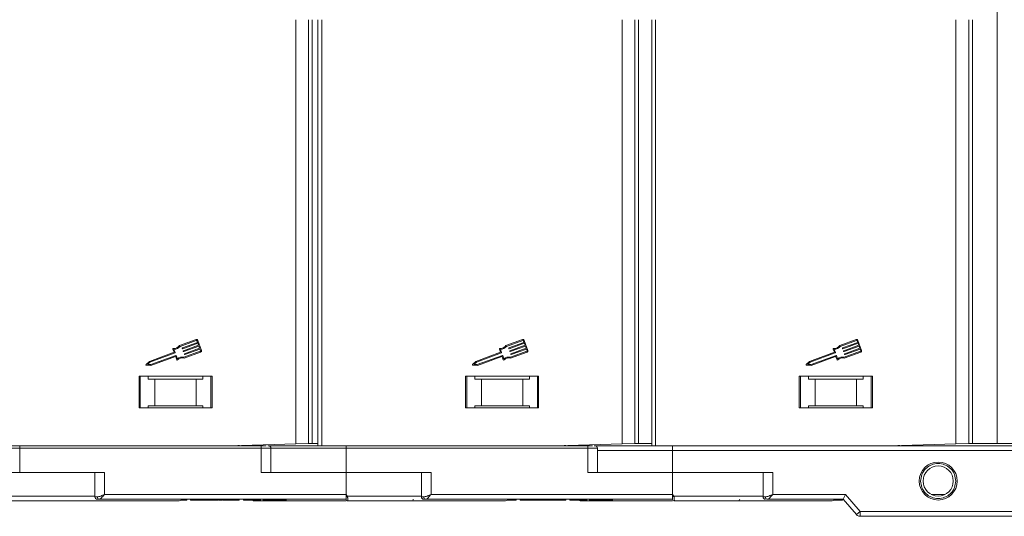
# Model space of a CAD drawing. Header units: millimetres. Extents: x 1995 to 3465, y 709 to 1742.
# Tile 5 of 45: x 2605 to 2807, y 940 to 1042. Entities that reach past the tile are written whole.
import ezdxf

# ---------------------------------------------------------------- set-up
doc = ezdxf.new("R2010")
doc.units = ezdxf.units.MM

msp = doc.modelspace()

# ---------------------------------------------------------------- linework, layer by layer
at = {"color": 7, "linetype": 'Continuous', "lineweight": 15}
for p, q in [((2805.524, 1042.122), (2805.524, 1129.172)), ((2661.564, 1042.122), (2661.564, 954.999)), ((2664.176, 955.072), (2664.176, 1042.122)), ((2664.922, 1042.122), (2664.922, 955.072)), ((2666.124, 1042.122), (2666.124, 954.622)), ((2666.924, 954.622), (2666.924, 1042.122)), ((2728.564, 1042.122), (2728.564, 954.999)), ((2731.176, 955.072), (2731.176, 1042.122)), ((2731.922, 1042.122), (2731.922, 955.072)), ((2734.624, 1042.122), (2734.624, 954.622)), ((2735.424, 954.622), (2735.424, 1042.122)), ((2797.064, 1042.122), (2797.064, 954.999)), ((2799.676, 955.072), (2799.676, 1042.122)), ((2800.422, 1042.122), (2800.422, 955.072)), ((2805.524, 955.072), (2805.524, 1042.122)), ((2641.101, 976.42), (2637.704, 975.178)), ((2637.82, 975.027), (2641.164, 976.248)), ((2641.281, 976.194), (2641.406, 975.851)), ((2642.203, 974.201), (2641.452, 976.256)), ((2708.101, 976.42), (2704.704, 975.178)), ((2704.82, 975.027), (2708.164, 976.248)), ((2708.281, 976.194), (2708.406, 975.851)), ((2709.203, 974.201), (2708.452, 976.256)), ((2776.601, 976.42), (2773.204, 975.178)), ((2773.32, 975.027), (2776.664, 976.248)), ((2776.781, 976.194), (2776.906, 975.851)), ((2777.703, 974.201), (2776.952, 976.256)), ((2636.359, 974.467), (2636.601, 973.804)), ((2636.819, 973.738), (2636.577, 974.401)), ((2638.274, 974.658), (2638.305, 974.573)), ((2641.406, 975.851), (2638.301, 974.717)), ((2638.363, 974.545), (2641.468, 975.68)), ((2638.493, 974.059), (2638.524, 973.973)), ((2641.625, 975.252), (2638.52, 974.117)), ((2638.583, 973.946), (2641.688, 975.08)), ((2641.977, 974.021), (2638.634, 972.799)), ((2641.844, 974.652), (2638.739, 973.518)), ((2638.802, 973.346), (2641.907, 974.481)), ((2641.468, 975.68), (2641.625, 975.252)), ((2641.688, 975.08), (2641.844, 974.652)), ((2641.907, 974.481), (2642.032, 974.138)), ((2703.359, 974.467), (2703.601, 973.804)), ((2703.819, 973.738), (2703.577, 974.401)), ((2705.274, 974.658), (2705.305, 974.573)), ((2708.406, 975.851), (2705.301, 974.717)), ((2705.363, 974.545), (2708.468, 975.68)), ((2705.493, 974.059), (2705.524, 973.973)), ((2708.625, 975.252), (2705.52, 974.117)), ((2705.583, 973.946), (2708.688, 975.08)), ((2708.977, 974.021), (2705.634, 972.799)), ((2708.844, 974.652), (2705.739, 973.518)), ((2705.802, 973.346), (2708.907, 974.481)), ((2708.468, 975.68), (2708.625, 975.252)), ((2708.688, 975.08), (2708.844, 974.652)), ((2708.907, 974.481), (2709.032, 974.138)), ((2771.859, 974.467), (2772.101, 973.804)), ((2772.319, 973.738), (2772.077, 974.401)), ((2773.774, 974.658), (2773.805, 974.573)), ((2776.906, 975.851), (2773.801, 974.717)), ((2773.863, 974.545), (2776.968, 975.68)), ((2773.993, 974.059), (2774.024, 973.973)), ((2777.125, 975.252), (2774.02, 974.117)), ((2774.083, 973.946), (2777.188, 975.08)), ((2777.477, 974.021), (2774.134, 972.799)), ((2777.344, 974.652), (2774.239, 973.518)), ((2774.302, 973.346), (2777.407, 974.481)), ((2776.968, 975.68), (2777.125, 975.252)), ((2777.188, 975.08), (2777.344, 974.652)), ((2777.407, 974.481), (2777.532, 974.138)), ((2631.534, 971.953), (2630.839, 971.303)), ((2636.601, 973.804), (2631.534, 971.953)), ((2631.631, 971.794), (2636.792, 973.68)), ((2636.98, 973.166), (2631.819, 971.28)), ((2631.847, 971.096), (2636.871, 972.932)), ((2636.93, 972.905), (2637.156, 972.285)), ((2637.28, 972.477), (2637.038, 973.139)), ((2638.643, 972.609), (2642.04, 973.85)), ((2638.712, 973.459), (2638.743, 973.373)), ((2698.534, 971.953), (2697.839, 971.303)), ((2703.601, 973.804), (2698.534, 971.953)), ((2698.631, 971.794), (2703.792, 973.68)), ((2703.98, 973.166), (2698.819, 971.28)), ((2698.847, 971.096), (2703.871, 972.932)), ((2703.93, 972.905), (2704.156, 972.285)), ((2704.28, 972.477), (2704.038, 973.139)), ((2705.643, 972.609), (2709.04, 973.85)), ((2705.712, 973.459), (2705.743, 973.373)), ((2767.034, 971.953), (2766.339, 971.303)), ((2772.101, 973.804), (2767.034, 971.953)), ((2767.131, 971.794), (2772.292, 973.68)), ((2772.48, 973.166), (2767.319, 971.28)), ((2767.347, 971.096), (2772.371, 972.932)), ((2772.43, 972.905), (2772.656, 972.285)), ((2772.78, 972.477), (2772.538, 973.139)), ((2774.143, 972.609), (2777.54, 973.85)), ((2774.212, 973.459), (2774.243, 973.373)), ((2630.897, 971.145), (2631.847, 971.096)), ((2631.12, 971.317), (2631.631, 971.794)), ((2631.819, 971.28), (2631.12, 971.317)), ((2697.897, 971.145), (2698.847, 971.096)), ((2698.12, 971.317), (2698.631, 971.794)), ((2698.819, 971.28), (2698.12, 971.317)), ((2766.397, 971.145), (2767.347, 971.096)), ((2766.62, 971.317), (2767.131, 971.794)), ((2767.319, 971.28), (2766.62, 971.317)), ((2644.414, 968.922), (2629.414, 968.922)), ((2629.414, 968.922), (2629.414, 962.422)), ((2629.664, 962.422), (2629.664, 968.922)), ((2631.301, 968.922), (2631.301, 968.322)), ((2631.301, 968.322), (2632.664, 968.322)), ((2632.664, 968.322), (2632.664, 962.822)), ((2632.664, 968.322), (2641.164, 968.322)), ((2641.164, 962.822), (2641.164, 968.322)), ((2641.164, 968.322), (2642.528, 968.322)), ((2642.528, 968.322), (2642.528, 968.922)), ((2644.164, 968.922), (2644.164, 962.422)), ((2644.414, 962.422), (2644.414, 968.922)), ((2711.414, 968.922), (2696.414, 968.922)), ((2696.414, 968.922), (2696.414, 962.422)), ((2696.664, 962.422), (2696.664, 968.922)), ((2698.301, 968.922), (2698.301, 968.322)), ((2698.301, 968.322), (2699.664, 968.322)), ((2699.664, 968.322), (2699.664, 962.822)), ((2699.664, 968.322), (2708.164, 968.322)), ((2708.164, 962.822), (2708.164, 968.322)), ((2708.164, 968.322), (2709.528, 968.322)), ((2709.528, 968.322), (2709.528, 968.922)), ((2711.164, 968.922), (2711.164, 962.422)), ((2711.414, 962.422), (2711.414, 968.922)), ((2779.914, 968.922), (2764.914, 968.922)), ((2764.914, 968.922), (2764.914, 962.422)), ((2765.164, 968.922), (2765.164, 962.422)), ((2766.801, 968.322), (2766.801, 968.922)), ((2768.164, 968.322), (2766.801, 968.322)), ((2768.164, 962.822), (2768.164, 968.322)), ((2776.664, 968.322), (2768.164, 968.322)), ((2778.028, 968.322), (2776.664, 968.322)), ((2776.664, 968.322), (2776.664, 962.822)), ((2778.028, 968.922), (2778.028, 968.322)), ((2779.664, 962.422), (2779.664, 968.922)), ((2779.914, 962.422), (2779.914, 968.922)), ((2629.414, 962.422), (2644.414, 962.422)), ((2632.664, 962.822), (2631.301, 962.822)), ((2631.301, 962.422), (2631.301, 962.822)), ((2632.664, 962.822), (2641.164, 962.822)), ((2642.528, 962.822), (2641.164, 962.822)), ((2642.528, 962.822), (2642.528, 962.422)), ((2696.414, 962.422), (2711.414, 962.422)), ((2699.664, 962.822), (2698.301, 962.822)), ((2698.301, 962.422), (2698.301, 962.822)), ((2699.664, 962.822), (2708.164, 962.822)), ((2709.528, 962.822), (2708.164, 962.822)), ((2709.528, 962.822), (2709.528, 962.422)), ((2764.914, 962.422), (2779.914, 962.422)), ((2766.801, 962.822), (2768.164, 962.822)), ((2766.801, 962.422), (2766.801, 962.822)), ((2768.164, 962.822), (2776.664, 962.822)), ((2776.664, 962.822), (2778.028, 962.822)), ((2778.028, 962.822), (2778.028, 962.422)), ((2575.755, 954.122), (2604.914, 954.122)), ((2604.914, 954.122), (2604.914, 954.622)), ((2654.486, 954.622), (2604.914, 954.622)), ((2604.914, 949.122), (2604.914, 954.122)), ((2604.914, 954.122), (2654.486, 954.122)), ((2661.564, 954.999), (2648.155, 954.622)), ((2648.977, 954.622), (2648.977, 954.645)), ((2649.477, 954.624), (2649.477, 954.659)), ((2649.477, 954.624), (2649.657, 954.641)), ((2649.657, 954.641), (2650.011, 954.674)), ((2649.657, 954.664), (2649.657, 954.641)), ((2654.486, 954.122), (2654.486, 954.622)), ((2654.486, 954.122), (2654.486, 949.122)), ((2654.486, 954.122), (2656.486, 954.122)), ((2656.486, 949.122), (2656.486, 954.122)), ((2656.486, 954.122), (2671.914, 954.122)), ((2661.564, 954.999), (2664.176, 955.072)), ((2664.922, 955.072), (2664.176, 955.072)), ((2664.922, 955.072), (2666.124, 955.072)), ((2671.914, 954.122), (2671.914, 954.622)), ((2721.486, 954.622), (2671.914, 954.622)), ((2671.914, 949.122), (2671.914, 954.122)), ((2671.914, 954.122), (2721.486, 954.122)), ((2728.564, 954.999), (2715.155, 954.622)), ((2715.977, 954.622), (2715.977, 954.645)), ((2716.477, 954.624), (2716.477, 954.659)), ((2716.477, 954.624), (2716.657, 954.641)), ((2716.657, 954.641), (2717.011, 954.674)), ((2716.657, 954.664), (2716.657, 954.641)), ((2721.486, 954.122), (2721.486, 954.622)), ((2721.486, 954.122), (2721.486, 949.122)), ((2721.486, 954.122), (2723.486, 954.122)), ((2723.486, 949.122), (2723.486, 954.122)), ((2728.564, 954.999), (2731.176, 955.072)), ((2731.922, 955.072), (2731.176, 955.072)), ((2731.922, 955.072), (2734.624, 955.072)), ((2738.914, 954.622), (2738.914, 953.622)), ((2738.914, 954.622), (2829.914, 954.622)), ((2797.064, 954.999), (2783.655, 954.622)), ((2784.477, 954.622), (2784.477, 954.645)), ((2784.977, 954.624), (2784.955, 954.622)), ((2784.977, 954.624), (2784.977, 954.659)), ((2784.977, 954.624), (2785.157, 954.641)), ((2785.157, 954.641), (2785.511, 954.674)), ((2785.157, 954.664), (2785.157, 954.641)), ((2797.064, 954.999), (2799.676, 955.072)), ((2800.422, 955.072), (2799.676, 955.072)), ((2800.422, 955.072), (2805.524, 955.072)), ((2805.524, 955.072), (2823.56, 955.072)), ((2723.486, 953.622), (2738.914, 953.622)), ((2738.914, 949.122), (2738.914, 953.622)), ((2738.914, 953.622), (2829.914, 953.622)), ((2595.954, 949.122), (2605.665, 949.122)), ((2622.343, 949.122), (2605.665, 949.122)), ((2620.343, 949.122), (2620.343, 944.122)), ((2622.343, 944.622), (2622.343, 949.122)), ((2654.486, 949.122), (2671.914, 949.122)), ((2689.343, 949.122), (2671.914, 949.122)), ((2671.914, 949.122), (2671.914, 944.622)), ((2687.343, 949.122), (2687.343, 944.122)), ((2689.343, 944.622), (2689.343, 949.122)), ((2721.486, 949.122), (2738.914, 949.122)), ((2738.914, 949.122), (2738.914, 944.622)), ((2759.477, 949.122), (2738.914, 949.122)), ((2757.477, 949.122), (2757.477, 944.122)), ((2759.477, 944.622), (2759.477, 949.122)), ((2587.851, 944.272), (2620.343, 944.272)), ((2620.343, 944.122), (2620.852, 944.122)), ((2671.914, 944.622), (2622.343, 944.622)), ((2671.914, 944.622), (2672.148, 944.272)), ((2672.148, 944.272), (2687.343, 944.272)), ((2687.343, 944.122), (2687.852, 944.122)), ((2738.914, 944.622), (2689.343, 944.622)), ((2738.914, 944.622), (2739.148, 944.272)), ((2739.148, 944.272), (2757.477, 944.272)), ((2757.987, 944.122), (2757.477, 944.122)), ((2774.374, 944.622), (2759.477, 944.622)), ((2773.914, 943.622), (2774.374, 944.622)), ((2777.374, 941.122), (2774.374, 944.622)), ((2794.845, 944.622), (2791.984, 944.622)), ((2621.225, 943.622), (2671.914, 943.622)), ((2639.238, 943.422), (2637.969, 943.422)), ((2638.202, 943.622), (2642.914, 943.622)), ((2639.238, 943.622), (2639.238, 943.422)), ((2639.954, 943.422), (2639.954, 943.622)), ((2639.974, 943.422), (2639.954, 943.422)), ((2639.974, 943.422), (2639.974, 943.622)), ((2640.323, 943.422), (2639.974, 943.422)), ((2640.323, 943.422), (2640.323, 943.622)), ((2640.342, 943.422), (2640.323, 943.422)), ((2640.342, 943.422), (2640.342, 943.622)), ((2642.35, 943.422), (2640.342, 943.422)), ((2642.35, 943.422), (2642.35, 943.622)), ((2643.312, 943.422), (2642.35, 943.422)), ((2643.312, 943.622), (2643.312, 943.422)), ((2643.442, 943.622), (2643.442, 943.422)), ((2643.957, 943.622), (2643.957, 943.422)), ((2644.594, 943.622), (2644.594, 943.422)), ((2644.594, 943.622), (2654.85, 943.622)), ((2645.555, 943.422), (2644.594, 943.422)), ((2645.555, 943.422), (2645.555, 943.622)), ((2645.681, 943.422), (2646.155, 943.422)), ((2646.155, 943.622), (2646.155, 943.422)), ((2646.155, 943.422), (2646.442, 943.422)), ((2646.581, 943.422), (2646.581, 943.622)), ((2649.979, 943.422), (2646.581, 943.422)), ((2649.979, 943.422), (2649.979, 943.622)), ((2650.812, 943.422), (2650.812, 943.622)), ((2651.773, 943.422), (2650.812, 943.422)), ((2651.773, 943.422), (2651.773, 943.622)), ((2654.338, 943.422), (2651.773, 943.422)), ((2654.338, 943.422), (2654.338, 943.622)), ((2654.85, 943.422), (2654.85, 943.622)), ((2655.074, 943.622), (2655.074, 943.422)), ((2655.812, 943.622), (2658.632, 943.622)), ((2656.161, 943.622), (2656.161, 943.422)), ((2657.215, 943.622), (2657.215, 943.422)), ((2659.594, 943.622), (2659.594, 943.422)), ((2659.594, 943.622), (2668.163, 943.622)), ((2672.264, 943.272), (2672.264, 943.272)), ((2688.225, 943.622), (2738.914, 943.622)), ((2706.797, 943.422), (2704.941, 943.422)), ((2705.174, 943.622), (2709.914, 943.622)), ((2706.797, 943.622), (2706.797, 943.422)), ((2707.63, 943.422), (2707.63, 943.622)), ((2707.951, 943.422), (2707.63, 943.422)), ((2707.951, 943.422), (2707.951, 943.622)), ((2709.35, 943.422), (2707.951, 943.422)), ((2709.35, 943.422), (2709.35, 943.622)), ((2710.312, 943.422), (2709.35, 943.422)), ((2710.312, 943.622), (2710.312, 943.422)), ((2710.442, 943.622), (2710.442, 943.422)), ((2711.028, 943.422), (2710.94, 943.422)), ((2710.957, 943.622), (2710.957, 943.422)), ((2711.028, 943.622), (2711.028, 943.422)), ((2711.594, 943.622), (2711.594, 943.422)), ((2711.594, 943.622), (2721.85, 943.622)), ((2712.555, 943.422), (2711.594, 943.422)), ((2712.555, 943.422), (2712.555, 943.622)), ((2713.581, 943.422), (2713.581, 943.622)), ((2716.979, 943.422), (2713.581, 943.422)), ((2716.979, 943.422), (2716.979, 943.622)), ((2717.812, 943.422), (2717.812, 943.622)), ((2718.773, 943.422), (2717.812, 943.422)), ((2718.773, 943.422), (2718.773, 943.622)), ((2721.338, 943.422), (2718.773, 943.422)), ((2721.338, 943.422), (2721.338, 943.622)), ((2721.85, 943.422), (2721.85, 943.622)), ((2722.074, 943.622), (2722.074, 943.422)), ((2722.812, 943.622), (2725.632, 943.622)), ((2723.161, 943.622), (2723.161, 943.422)), ((2724.215, 943.622), (2724.215, 943.422)), ((2726.594, 943.622), (2726.594, 943.422)), ((2726.594, 943.622), (2734.401, 943.622)), ((2739.264, 943.272), (2739.264, 943.272)), ((2758.147, 943.622), (2758.359, 943.622)), ((2758.359, 943.622), (2773.914, 943.622)), ((2773.797, 943.422), (2771.941, 943.422)), ((2772.174, 943.622), (2773.914, 943.622)), ((2773.797, 943.622), (2773.797, 943.422)), ((2773.914, 943.622), (2776.615, 940.471)), ((2776.615, 940.471), (2777.374, 941.122)), ((2829.914, 941.122), (2777.374, 941.122)), ((2777.374, 941.122), (2777.374, 940.122)), ((2777.374, 940.122), (2829.914, 940.122))]:
    msp.add_line(p, q, dxfattribs=at)
at = {"color": 7, "linetype": 'Continuous', "lineweight": 15, "flags": 128}
for points in [[(2671.914, 943.622), (2671.914, 943.622)], [(2738.914, 943.622), (2738.914, 943.622)]]:
    msp.add_lwpolyline(points, dxfattribs=at)
at = {"color": 7, "linetype": 'Continuous', "lineweight": 15}
for radius in [3.9, 3.1]:
    msp.add_circle((2793.414, 947.372), radius, dxfattribs=at)
for centre, radius, start, end in [((2641.195, 976.163), 0.274, 20.07046, 110.07046), ((2641.195, 976.163), 0.0912, 20.07046, 110.07046), ((2708.195, 976.163), 0.274, 20.07046, 110.07046), ((2708.195, 976.163), 0.0912, 20.07046, 110.07046), ((2776.695, 976.163), 0.274, 20.07046, 110.07046), ((2776.695, 976.163), 0.0912, 20.07046, 110.07046), ((2636.444, 974.498), 0.0912, 84.55545, 200.07046), ((2636.582, 975.938), 1.355, 264.55545, 325.88812), ((2636.582, 975.938), 1.538, 269.8338, 323.62975), ((2638.316, 974.674), 0.0456, 110.07046, 200.07046), ((2638.348, 974.588), 0.0456, 200.07046, 290.07046), ((2638.536, 974.074), 0.0456, 110.07046, 200.07046), ((2638.567, 973.989), 0.0456, 200.07046, 290.07046), ((2641.946, 974.107), 0.0912, 290.07046, 20.07046), ((2641.946, 974.107), 0.274, 290.07046, 20.07046), ((2703.444, 974.498), 0.0912, 84.55545, 200.07046), ((2703.582, 975.938), 1.355, 264.55545, 325.88812), ((2703.582, 975.938), 1.538, 269.8338, 323.62975), ((2705.316, 974.674), 0.0456, 110.07046, 200.07046), ((2705.348, 974.588), 0.0456, 200.07046, 290.07046), ((2705.536, 974.074), 0.0456, 110.07046, 200.07046), ((2705.567, 973.989), 0.0456, 200.07046, 290.07046), ((2708.946, 974.107), 0.0912, 290.07046, 20.07046), ((2708.946, 974.107), 0.274, 290.07046, 20.07046), ((2771.944, 974.498), 0.0912, 84.55545, 200.07046), ((2772.082, 975.938), 1.355, 264.55545, 325.88812), ((2772.082, 975.938), 1.538, 269.8338, 323.62975), ((2773.816, 974.674), 0.0456, 110.07046, 200.07046), ((2773.848, 974.588), 0.0456, 200.07046, 290.07046), ((2774.036, 974.074), 0.0456, 110.07046, 200.07046), ((2774.067, 973.989), 0.0456, 200.07046, 290.07046), ((2777.446, 974.107), 0.0912, 290.07046, 20.07046), ((2777.446, 974.107), 0.274, 290.07046, 20.07046), ((2636.776, 973.723), 0.0456, 290.07046, 20.07046), ((2636.887, 972.889), 0.0456, 20.07046, 110.07046), ((2636.995, 973.123), 0.0456, 20.07046, 110.07046), ((2637.242, 972.316), 0.0912, 200.07046, 315.58546), ((2638.275, 971.304), 1.538, 76.51116, 130.30711), ((2638.275, 971.304), 1.355, 74.2528, 135.58546), ((2638.755, 973.475), 0.0456, 110.07046, 200.07046), ((2638.786, 973.389), 0.0456, 200.07046, 290.07046), ((2703.776, 973.723), 0.0456, 290.07046, 20.07046), ((2703.887, 972.889), 0.0456, 20.07046, 110.07046), ((2703.995, 973.123), 0.0456, 20.07046, 110.07046), ((2704.242, 972.316), 0.0912, 200.07046, 315.58546), ((2705.275, 971.304), 1.538, 76.51116, 130.30711), ((2705.275, 971.304), 1.355, 74.2528, 135.58546), ((2705.755, 973.475), 0.0456, 110.07046, 200.07046), ((2705.786, 973.389), 0.0456, 200.07046, 290.07046), ((2772.276, 973.723), 0.0456, 290.07046, 20.07046), ((2772.387, 972.889), 0.0456, 20.07046, 110.07046), ((2772.495, 973.123), 0.0456, 20.07046, 110.07046), ((2772.742, 972.316), 0.0912, 200.07046, 315.58546), ((2773.775, 971.304), 1.538, 76.51116, 130.30711), ((2773.775, 971.304), 1.355, 74.2528, 135.58546), ((2774.255, 973.475), 0.0456, 110.07046, 200.07046), ((2774.286, 973.389), 0.0456, 200.07046, 290.07046), ((2630.901, 971.236), 0.0912, 133.09192, 267.049), ((2697.901, 971.236), 0.0912, 133.09192, 267.049), ((2766.401, 971.236), 0.0912, 133.09192, 267.049), ((2655.986, 954.122), 0.5, 360, 90), ((2722.986, 954.122), 0.5, 360, 90), ((2620.843, 944.122), 0.5, 180, 270), ((2621.299, 944.066), 0.451, 172.91869, 260.47981), ((2636.37, 1011.199), 75.89, 297.92809, 298.12821), ((2687.843, 944.122), 0.5, 180, 270), ((2688.299, 944.066), 0.451, 172.91869, 260.47981), ((2703.37, 1011.199), 75.89, 297.92809, 298.12821), ((2757.977, 944.122), 0.5, 180, 270), ((2758.434, 944.066), 0.451, 172.91865, 260.4798), ((2637.443, 944.272), 1, 270, 319.4584), ((2653.194, 944.272), 1, 238.21167, 270), ((2672.264, 943.622), 0.35, 180.00057, 270.00191), ((2685.344, 943.622), 0.35, 269.99809, 359.99959), ((2704.414, 944.272), 1, 270, 319.4584), ((2720.194, 944.272), 1, 238.21167, 270), ((2739.264, 943.622), 0.35, 180.00057, 270.00191), ((2752.344, 943.622), 0.35, 269.99809, 359.99959), ((2771.414, 944.272), 1, 270, 319.4584), ((2777.374, 941.122), 1, 220.60129, 270)]:
    msp.add_arc(centre, radius, start, end, dxfattribs=at)
for points, knots in [([(2604.914, 954.622), (2603.573, 954.622), (2600.849, 954.622), (2596.765, 954.622), (2593.029, 954.622), (2589.708, 954.622), (2586.806, 954.622), (2584.07, 954.622), (2581.54, 954.622), (2579.252, 954.622), (2577.267, 954.622), (2575.727, 954.622), (2574.99, 954.622), (2574.695, 954.622)], [0, 0, 0, 0, 0.1051236, 0.2135072, 0.3249435, 0.4120497, 0.4991696, 0.5881292, 0.6771029, 0.7660625, 0.8550362, 0.9421423, 1, 1, 1, 1]), ([(2655.468, 954.622), (2655.447, 954.622), (2655.315, 954.622), (2654.97, 954.622), (2654.644, 954.622), (2654.486, 954.622)], [0, 0, 0, 0, 0.0866478, 0.55594932, 1, 1, 1, 1]), ([(2671.914, 954.622), (2670.573, 954.622), (2667.849, 954.622), (2663.762, 954.622), (2660.039, 954.622), (2657.379, 954.622), (2656.122, 954.622), (2655.818, 954.622)], [0, 0, 0, 0, 0.239024, 0.4854605, 0.738838, 0.936895, 1, 1, 1, 1]), ([(2722.468, 954.622), (2722.447, 954.622), (2722.315, 954.622), (2721.97, 954.622), (2721.644, 954.622), (2721.486, 954.622)], [0, 0, 0, 0, 0.0866478, 0.5559493, 1, 1, 1, 1]), ([(2722.818, 954.622), (2723.197, 954.622), (2724.515, 954.622), (2727.217, 954.622), (2730.886, 954.622), (2734.911, 954.622), (2737.593, 954.622), (2738.914, 954.622)], [0, 0, 0, 0, 0.0787743, 0.2735433, 0.5226472, 0.7649677, 1, 1, 1, 1]), ([(2789.814, 947.372), (2789.863, 947.825), (2789.937, 948.524), (2790.386, 949.363), (2790.851, 949.935), (2791.424, 950.403), (2792.263, 950.837), (2793.414, 951.059), (2794.566, 950.837), (2795.405, 950.403), (2795.978, 949.935), (2796.443, 949.363), (2796.891, 948.524), (2796.966, 947.825), (2797.014, 947.372)], [0, 0, 0, 0, 0.1197215, 0.184837, 0.25, 0.3151155, 0.3802785, 0.5, 0.6197215, 0.684837, 0.75, 0.8151155, 0.8802785, 1, 1, 1, 1]), ([(2797.014, 947.372), (2796.966, 946.919), (2796.891, 946.22), (2796.443, 945.381), (2795.978, 944.809), (2795.405, 944.341), (2794.566, 943.907), (2793.414, 943.685), (2792.263, 943.907), (2791.424, 944.341), (2790.851, 944.809), (2790.386, 945.381), (2789.937, 946.22), (2789.863, 946.919), (2789.814, 947.372)], [0, 0, 0, 0, 0.1197215, 0.184837, 0.25, 0.3151155, 0.3802785, 0.5, 0.6197215, 0.684837, 0.75, 0.8151155, 0.8802785, 1, 1, 1, 1]), ([(2620.852, 944.122), (2620.947, 944.132), (2621.156, 944.154), (2621.655, 944.325), (2622.073, 944.506), (2622.343, 944.622)], [0, 0, 0, 0, 0.2270634, 0.5015869, 1, 1, 1, 1]), ([(2622.343, 944.622), (2622.237, 944.499), (2622.025, 944.255), (2621.716, 943.925), (2621.436, 943.675), (2621.293, 943.639), (2621.225, 943.622)], [0, 0, 0, 0, 0.2511309, 0.5018046, 0.7656407, 1, 1, 1, 1]), ([(2671.914, 943.622), (2671.914, 943.633), (2671.914, 943.655), (2671.914, 943.828), (2671.915, 944.013), (2671.914, 944.129), (2671.914, 944.147)], [0, 0, 0, 0, 0.3133566, 0.6267132, 0.9400698, 1, 1, 1, 1]), ([(2672.148, 944.272), (2672.165, 944.216), (2672.202, 944.093), (2672.232, 943.906), (2672.251, 943.725), (2672.262, 943.542), (2672.265, 943.396), (2672.265, 943.293), (2672.265, 943.279), (2672.264, 943.272)], [0, 0, 0, 0, 0.1117977, 0.2443303, 0.368648, 0.5004012, 0.6872226, 0.8279677, 1, 1, 1, 1]), ([(2687.852, 944.122), (2687.947, 944.132), (2688.156, 944.154), (2688.655, 944.325), (2689.073, 944.506), (2689.343, 944.622)], [0, 0, 0, 0, 0.2270634, 0.5015869, 1, 1, 1, 1]), ([(2689.343, 944.622), (2689.237, 944.499), (2689.025, 944.255), (2688.716, 943.925), (2688.436, 943.675), (2688.293, 943.639), (2688.225, 943.622)], [0, 0, 0, 0, 0.25113093, 0.50180461, 0.76564074, 1, 1, 1, 1]), ([(2738.914, 943.622), (2738.914, 943.633), (2738.914, 943.655), (2738.914, 943.828), (2738.915, 944.013), (2738.914, 944.129), (2738.914, 944.147)], [0, 0, 0, 0, 0.3133566, 0.6267132, 0.9400698, 1, 1, 1, 1]), ([(2739.148, 944.272), (2739.165, 944.216), (2739.202, 944.093), (2739.232, 943.906), (2739.251, 943.725), (2739.262, 943.542), (2739.265, 943.396), (2739.265, 943.293), (2739.265, 943.279), (2739.264, 943.272)], [0, 0, 0, 0, 0.1117977, 0.2443303, 0.368648, 0.5004012, 0.6872226, 0.8279677, 1, 1, 1, 1]), ([(2757.987, 944.122), (2758.082, 944.132), (2758.291, 944.154), (2758.79, 944.325), (2759.208, 944.506), (2759.477, 944.622)], [0, 0, 0, 0, 0.2270634, 0.5015869, 1, 1, 1, 1]), ([(2759.477, 944.622), (2759.371, 944.499), (2759.16, 944.255), (2758.85, 943.925), (2758.571, 943.675), (2758.427, 943.639), (2758.359, 943.622)], [0, 0, 0, 0, 0.2515188, 0.5017844, 0.7656323, 1, 1, 1, 1]), ([(2588.467, 943.272), (2589.622, 943.272), (2591.969, 943.272), (2595.805, 943.272), (2599.548, 943.272), (2603.097, 943.272), (2606.383, 943.272), (2609.679, 943.272), (2614.031, 943.272), (2618.207, 943.272), (2622.056, 943.272), (2624.993, 943.272), (2627.885, 943.272), (2630.585, 943.272), (2632.846, 943.272), (2634.693, 943.272), (2636.125, 943.272), (2636.994, 943.272), (2637.407, 943.272), (2637.407, 943.272), (2637.407, 943.272)], [0, 0, 0, 0, 0.05767005, 0.11710315, 0.17817697, 0.22590078, 0.27361685, 0.32234086, 0.37105697, 0.46836871, 0.51609251, 0.56380858, 0.62488927, 0.68432071, 0.74198554, 0.79965734, 0.85908868, 0.9201625, 0.96788631, 1, 1, 1, 1]), ([(2643.312, 943.422), (2643.314, 943.422), (2643.317, 943.422), (2643.326, 943.422), (2643.34, 943.422), (2643.361, 943.422), (2643.39, 943.422), (2643.425, 943.422), (2643.442, 943.422)], [0, 0, 0, 0, 0.1559964, 0.3121249, 0.4808949, 0.6502119, 0.8232477, 1, 1, 1, 1]), ([(2643.442, 943.422), (2643.482, 943.422), (2643.559, 943.422), (2643.728, 943.422), (2643.864, 943.422), (2643.94, 943.422), (2643.957, 943.422)], [0, 0, 0, 0, 0.3303982, 0.6247668, 0.9173609, 1, 1, 1, 1]), ([(2643.957, 943.422), (2644.044, 943.422), (2644.183, 943.422), (2644.359, 943.422), (2644.478, 943.422), (2644.588, 943.422), (2644.591, 943.422), (2644.594, 943.422)], [0, 0, 0, 0, 0.1893295, 0.3022223, 0.4156123, 0.5487324, 1, 1, 1, 1]), ([(2653.194, 943.272), (2653.24, 943.272), (2653.334, 943.272), (2654.105, 943.272), (2655.271, 943.272), (2656.742, 943.272), (2658.39, 943.272), (2660.33, 943.272), (2663.285, 943.272), (2666.731, 943.272), (2669.989, 943.272), (2671.448, 943.272), (2671.914, 943.272)], [0, 0, 0, 0, 0.1070847, 0.2174365, 0.3308381, 0.4194514, 0.5080504, 0.5985209, 0.6889768, 0.8696647, 0.9582781, 1, 1, 1, 1]), ([(2654.85, 943.422), (2654.851, 943.422), (2654.852, 943.422), (2654.867, 943.422), (2654.891, 943.422), (2654.932, 943.422), (2654.989, 943.422), (2655.045, 943.422), (2655.074, 943.422)], [0, 0, 0, 0, 0.1539502, 0.3081809, 0.478699, 0.6499612, 0.8242026, 1, 1, 1, 1]), ([(2655.074, 943.422), (2655.134, 943.422), (2655.254, 943.422), (2655.571, 943.422), (2655.891, 943.422), (2656.133, 943.422), (2656.161, 943.422)], [0, 0, 0, 0, 0.2508959, 0.50216611, 0.94051172, 1, 1, 1, 1]), ([(2656.161, 943.422), (2656.223, 943.422), (2656.348, 943.422), (2656.532, 943.422), (2656.707, 943.422), (2656.875, 943.422), (2657.044, 943.422), (2657.158, 943.422), (2657.215, 943.422)], [0, 0, 0, 0, 0.1854289, 0.3721896, 0.5277082, 0.6838775, 0.8416784, 1, 1, 1, 1]), ([(2657.215, 943.422), (2657.349, 943.422), (2657.753, 943.422), (2658.407, 943.422), (2659.025, 943.422), (2659.453, 943.422), (2659.584, 943.422), (2659.592, 943.422), (2659.594, 943.422)], [0, 0, 0, 0, 0.1013981, 0.3069957, 0.5061443, 0.6852619, 0.9245571, 1, 1, 1, 1]), ([(2672.264, 943.272), (2673.577, 943.272), (2676.243, 943.272), (2680.232, 943.272), (2683.876, 943.272), (2687.111, 943.272), (2689.937, 943.272), (2692.598, 943.272), (2695.877, 943.272), (2698.665, 943.272), (2700.867, 943.272), (2702.338, 943.272), (2703.504, 943.272), (2704.275, 943.272), (2704.368, 943.272), (2704.414, 943.272)], [0, 0, 0, 0, 0.077724, 0.157824, 0.2401354, 0.3044544, 0.368763, 0.4344301, 0.5000865, 0.631237, 0.695556, 0.7598646, 0.8421852, 0.9222831, 1, 1, 1, 1]), ([(2710.312, 943.422), (2710.314, 943.422), (2710.317, 943.422), (2710.326, 943.422), (2710.34, 943.422), (2710.361, 943.422), (2710.39, 943.422), (2710.425, 943.422), (2710.442, 943.422)], [0, 0, 0, 0, 0.1559964, 0.3121249, 0.4808949, 0.6502119, 0.8232477, 1, 1, 1, 1]), ([(2710.442, 943.422), (2710.482, 943.422), (2710.559, 943.422), (2710.728, 943.422), (2710.864, 943.422), (2710.94, 943.422), (2710.957, 943.422)], [0, 0, 0, 0, 0.3303982, 0.6247668, 0.9173609, 1, 1, 1, 1]), ([(2710.957, 943.422), (2711.044, 943.422), (2711.183, 943.422), (2711.359, 943.422), (2711.478, 943.422), (2711.588, 943.422), (2711.591, 943.422), (2711.594, 943.422)], [0, 0, 0, 0, 0.1893295, 0.3022223, 0.4156123, 0.5487324, 1, 1, 1, 1]), ([(2712.555, 943.422), (2712.579, 943.422), (2712.705, 943.422), (2713.058, 943.422), (2713.395, 943.422), (2713.581, 943.422)], [0, 0, 0, 0, 0.0930869, 0.4988707, 1, 1, 1, 1]), ([(2720.194, 943.272), (2720.24, 943.272), (2720.334, 943.272), (2721.105, 943.272), (2722.271, 943.272), (2723.742, 943.272), (2725.39, 943.272), (2727.33, 943.272), (2730.285, 943.272), (2733.731, 943.272), (2736.989, 943.272), (2738.448, 943.272), (2738.914, 943.272)], [0, 0, 0, 0, 0.1070847, 0.2174366, 0.3308382, 0.4194516, 0.5080506, 0.5985211, 0.688977, 0.869665, 0.9582783, 1, 1, 1, 1]), ([(2721.85, 943.422), (2721.851, 943.422), (2721.852, 943.422), (2721.867, 943.422), (2721.891, 943.422), (2721.932, 943.422), (2721.989, 943.422), (2722.045, 943.422), (2722.074, 943.422)], [0, 0, 0, 0, 0.1539502, 0.3081809, 0.478699, 0.6499612, 0.8242026, 1, 1, 1, 1]), ([(2722.074, 943.422), (2722.134, 943.422), (2722.254, 943.422), (2722.571, 943.422), (2722.891, 943.422), (2723.133, 943.422), (2723.161, 943.422)], [0, 0, 0, 0, 0.2508959, 0.50216611, 0.94051172, 1, 1, 1, 1]), ([(2723.161, 943.422), (2723.223, 943.422), (2723.348, 943.422), (2723.532, 943.422), (2723.707, 943.422), (2723.875, 943.422), (2724.044, 943.422), (2724.158, 943.422), (2724.215, 943.422)], [0, 0, 0, 0, 0.1854289, 0.3721896, 0.5277082, 0.6838775, 0.8416784, 1, 1, 1, 1]), ([(2724.215, 943.422), (2724.349, 943.422), (2724.753, 943.422), (2725.407, 943.422), (2726.025, 943.422), (2726.453, 943.422), (2726.584, 943.422), (2726.592, 943.422), (2726.594, 943.422)], [0, 0, 0, 0, 0.1013981, 0.3069957, 0.5061443, 0.6852619, 0.9245571, 1, 1, 1, 1]), ([(2739.264, 943.272), (2740.577, 943.272), (2743.243, 943.272), (2747.232, 943.272), (2750.876, 943.272), (2754.111, 943.272), (2756.937, 943.272), (2759.598, 943.272), (2762.877, 943.272), (2765.665, 943.272), (2767.867, 943.272), (2769.338, 943.272), (2770.504, 943.272), (2771.275, 943.272), (2771.368, 943.272), (2771.414, 943.272)], [0, 0, 0, 0, 0.077724, 0.157824, 0.2401354, 0.3044544, 0.368763, 0.4344301, 0.5000865, 0.631237, 0.695556, 0.7598646, 0.8421852, 0.9222831, 1, 1, 1, 1])]:
    msp.add_open_spline(points, degree=3, knots=knots, dxfattribs=at)
for points in [[(2671.914, 944.147), (2671.914, 944.223), (2671.914, 944.374), (2671.914, 944.539), (2671.914, 944.622)], [(2738.914, 944.147), (2738.914, 944.223), (2738.914, 944.374), (2738.914, 944.539), (2738.914, 944.622)], [(2621.225, 943.622), (2621.115, 943.622), (2620.896, 943.622), (2620.86, 943.622), (2620.843, 943.622)], [(2688.225, 943.622), (2688.115, 943.622), (2687.896, 943.622), (2687.86, 943.622), (2687.843, 943.622)]]:
    msp.add_open_spline(points, degree=3, dxfattribs=at)

doc.saveas('drawing.dxf')
